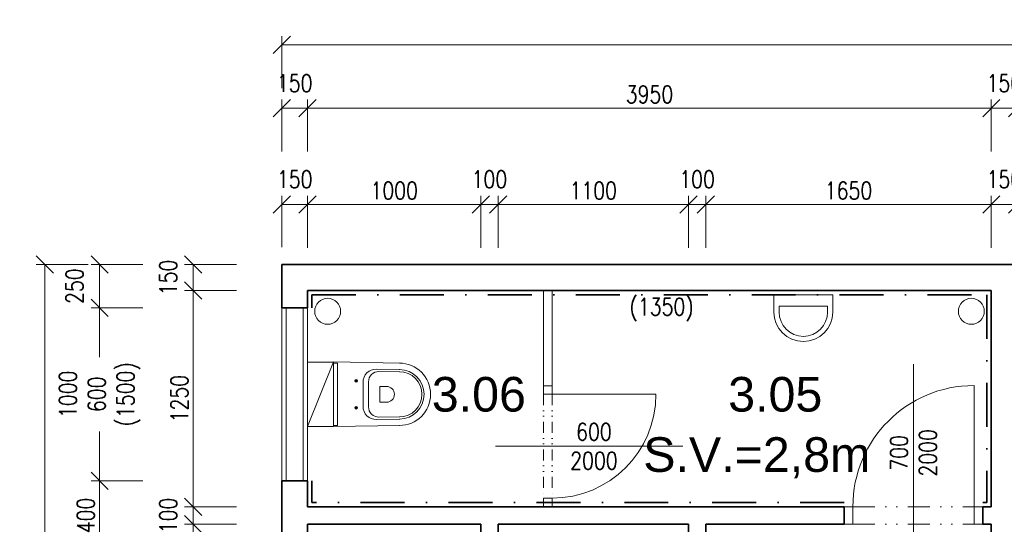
# Model space of a CAD drawing. Header units: millimetres. Extents: x -485339 to 286898, y -1189934 to 1602269.
# Tile 146 of 230: x -76119 to -70430, y -685970 to -683055. Entities that reach past the tile are written whole.
import ezdxf

# ---------------------------------------------------------------- set-up
doc = ezdxf.new("R2010")
doc.units = ezdxf.units.MM
doc.header["$LTSCALE"] = 10
doc.linetypes.add('DASHDOT', pattern=[25.4, 12.7, -6.35, 0, -6.35])
doc.linetypes.add('DĚLICÍ2', pattern=[15.875, 6.35, -3.175, 0, -3.175, 0, -3.175])
doc.layers.get('Defpoints').update_dxf_attribs({"lineweight": 0})
for name, color, linetype, lineweight, true_color in [('BOUR_DVEŘE', 7, 'Continuous', 18, 0x4ccd32), ('BOUR_ker.obklad', 7, 'DASHDOT', 35, 0x4ccd32), ('BOUR_zařizováky', 7, 'Continuous', 18, 0x4ccd32), ('BOURÁNÍ_POPIS', 7, 'Continuous', 18, 0x4ccd32)]:
    doc.layers.add(name, color=color, linetype=linetype, lineweight=lineweight, true_color=true_color)
for name, color, linetype, lineweight in [('St__otvory_dveře', 40, 'Continuous', 18), ('St_kóty', 132, 'Continuous', 18), ('St_otvory_okna', 40, 'Continuous', 18), ('St_plocha_místnosti', 250, 'Continuous', 18), ('St_popis_otvory', 40, 'Continuous', 18), ('St_zařizovací předměty', 252, 'Continuous', 18), ('St_čáry_obrys', 5, 'Continuous', 35), ('St_čáry_plné', 250, 'Continuous', 18), ('ZTI_ST_kanalda', 234, 'Continuous', 18)]:
    doc.layers.add(name, color=color, linetype=linetype, lineweight=lineweight)
doc.styles.add('Andy', font='arial.ttf')
doc.styles.get("Standard").update_dxf_attribs({"font": 'simplex.shx', "width": 0.8})
doc.dimstyles.new('stavebníM50 vnitřní', dxfattribs={"dimtxt": 100, "dimasz": 100, "dimexe": 50, "dimexo": 100, "dimgap": 30, "dimtad": 1, "dimdec": 0, "dimtxsty": 'Standard', "dimblk": 'OBLIQUE', "dimcen": 2.5, "dimclrd": 256, "dimclre": 256, "dimclrt": 256, "dimadec": 0, "dimazin": 0, "dimtfac": 1, "dimtdec": 0, "dimtmove": 2, "dimatfit": 2, "dimldrblk": 'OBLIQUE', "dimfxl": 250, "dimfxlon": 1, "dimlwd": -1, "dimlwe": -1, "dimarcsym": 0})

# ---------------------------------------------------------------- blocks, each defined once
blk = doc.blocks.new('G$C8BC53E9E')
at = {"layer": 'St__otvory_dveře', "color": 0, "ltscale": 2}
for points in [[(50, 0), (0, 0)], [(1250, 0), (650, 0)], [(50, -50), (0, -50)], [(1250, -50), (650, -50)], [(650, -50), (650, -650)]]:
    blk.add_lwpolyline(points, dxfattribs=at)
for points in [[(0, -50), (50, -50), (50, 0), (0, 0)], [(650, -50), (700, -50), (700, 0), (650, 0)]]:
    blk.add_lwpolyline(points, close=True, dxfattribs=at)
at = {"layer": 'St__otvory_dveře', "color": 0, "linetype": 'DĚLICÍ2'}
for points in [[(650, 0), (50, 0)], [(650, -50), (50, -50)]]:
    blk.add_lwpolyline(points, dxfattribs=at)
at = {"layer": 'St__otvory_dveře', "color": 0, "ltscale": 2}
blk.add_arc((650, -50), 600, 180, 270, dxfattribs=at)
blk = doc.blocks.new('G$CB4A84410')
at = {"layer": 'St__otvory_dveře', "ltscale": 2}
for points in [[(100, -50), (100, 0), (0, 0), (0, -50)], [(100.8, -800), (100.8, -750), (0.8, -750), (0.8, -800)]]:
    blk.add_lwpolyline(points, close=True, dxfattribs=at)
at = {"layer": 'St__otvory_dveře', "linetype": 'DĚLICÍ2', "ltscale": 2}
for points in [[(0, -50), (0.8, -750)], [(100, -50), (100.8, -750)]]:
    blk.add_lwpolyline(points, dxfattribs=at)
at = {"layer": 'St__otvory_dveře', "color": 0, "ltscale": 2}
blk.add_lwpolyline([(100.8, -750), (800.8, -750)], dxfattribs=at)
blk.add_arc((100.8, -750), 700, 0, 90, dxfattribs=at)
blk = doc.blocks.new('A$C013A1A01')
at = {"layer": 'St_zařizovací předměty', "color": 0}
for p, q in [((0, 560), (6.8, 176.7)), ((373.6, 560), (0, 560)), ((6.5, 560.1), (6.9, 537)), ((366.7, 537), (6.9, 537)), ((367.1, 560.1), (366.7, 537)), ((373.6, 560), (366.8, 176.7)), ((101.8, 430), (116.8, 430)), ((109.3, 437.5), (109.3, 422.5)), ((271.8, 430), (256.8, 430)), ((264.3, 437.5), (264.3, 422.5)), ((186.8, 358.5), (115.3, 358.5)), ((186.8, 390), (117.3, 390)), ((186.8, 390), (256.3, 390)), ((186.8, 358.5), (258.3, 358.5)), ((41.4, 312.6), (43.8, 177.4)), ((55.3, 298), (56.4, 177.6)), ((141.4, 291.1), (141.4, 254.2)), ((186.8, 292.1), (142.4, 292.1)), ((186.8, 292.1), (231.2, 292.1)), ((232.2, 291.1), (232.2, 254.2)), ((318.3, 298), (317.2, 177.6)), ((332.3, 312.6), (329.8, 177.4))]:
    blk.add_line(p, q, dxfattribs=at)
blk.add_lwpolyline([(1.8, 560), (371.8, 560), (371.8, 710), (1.8, 710)], close=True, dxfattribs=at)
blk.add_lwpolyline([(1.8, 710), (373.6, 560)], dxfattribs=at)
for centre in [(109.3, 430), (264.3, 430)]:
    blk.add_circle(centre, 7.5, dxfattribs=at)
for centre, radius, start, end in [((117.3, 314), 76, 90, 181.0487), ((115.3, 298.5), 60, 90, 180.5216), ((256.3, 314), 76, 358.9513, 90), ((258.3, 298.5), 60, 359.4784, 90), ((142.4, 291.1), 1, 90, 180), ((231.2, 291.1), 1, 0, 90), ((186.8, 254.2), 45.4, 180, 270), ((186.8, 254.2), 45.4, 270, 0), ((186.8, 180), 180, 180, 270), ((186.8, 180), 143, 180, 270), ((186.8, 180), 130.4, 180, 270), ((186.8, 180), 143, 270, 0), ((186.8, 180), 130.4, 270, 0), ((186.8, 180), 180, 270, 0)]:
    blk.add_arc(centre, radius, start, end, dxfattribs=at)
blk = doc.blocks.new('G$CC4854C91')
at = {"layer": 'St_zařizovací předměty', "color": 0, "ltscale": 2}
for points in [[(-170, 100), (-170, 0), (170, 0), (170, 100)], [(-140, 100), (-140, 66.3), (140, 66.3), (140, 100)]]:
    blk.add_lwpolyline(points, dxfattribs=at)
for radius in [170, 140]:
    blk.add_arc((0, 100), radius, 0, 180, dxfattribs=at)
blk = doc.blocks.new('_OBLIQUE')
at = {"color": 0, "linetype": 'ByBlock'}
blk.add_line((-0.5, -0.5), (0.5, 0.5), dxfattribs=at)
blk = doc.blocks.new('*D5123')
at = {"layer": 'Defpoints', "color": 0}
for p in [(-74454.9, -683566.3), (-74604.9, -684072), (-74454.9, -684222)]:
    blk.add_point(p, dxfattribs=at)
at = {"layer": 'St_kóty'}
for p, q in [((-74604.9, -683816.3), (-74604.9, -683516.3)), ((-74454.9, -683816.3), (-74454.9, -683516.3)), ((-74604.9, -683566.3), (-74454.9, -683566.3))]:
    blk.add_line(p, q, dxfattribs=at)
at = {"layer": 'St_kóty', "linetype": 'ByBlock', "xscale": 100, "yscale": 100, "zscale": 100, "rotation": 180}
blk.add_blockref('_OBLIQUE', (-74604.9, -683566.3), dxfattribs=at)
at = {"layer": 'St_kóty', "linetype": 'ByBlock', "xscale": 100, "yscale": 100, "zscale": 100}
blk.add_blockref('_OBLIQUE', (-74454.9, -683566.3), dxfattribs=at)
at = {"layer": 'St_kóty', "insert": (-74529.9, -683421.3), "char_height": 100, "attachment_point": 5}
blk.add_mtext('150', dxfattribs=at)
blk = doc.blocks.new('*D5124')
at = {"layer": 'Defpoints', "color": 0}
for p in [(-70504.9, -683566.3), (-74454.9, -684222), (-70504.9, -684222)]:
    blk.add_point(p, dxfattribs=at)
at = {"layer": 'St_kóty'}
for p, q in [((-74454.9, -683816.3), (-74454.9, -683516.3)), ((-70504.9, -683816.3), (-70504.9, -683516.3)), ((-74454.9, -683566.3), (-70504.9, -683566.3))]:
    blk.add_line(p, q, dxfattribs=at)
at = {"layer": 'St_kóty', "linetype": 'ByBlock', "xscale": 100, "yscale": 100, "zscale": 100, "rotation": 180}
blk.add_blockref('_OBLIQUE', (-74454.9, -683566.3), dxfattribs=at)
at = {"layer": 'St_kóty', "linetype": 'ByBlock', "xscale": 100, "yscale": 100, "zscale": 100}
blk.add_blockref('_OBLIQUE', (-70504.9, -683566.3), dxfattribs=at)
at = {"layer": 'St_kóty', "insert": (-72479.9, -683486.3), "char_height": 100, "attachment_point": 5}
blk.add_mtext('3950', dxfattribs=at)
blk = doc.blocks.new('*D5125')
at = {"layer": 'Defpoints', "color": 0}
for p in [(-70354.9, -683566.3), (-70504.9, -684222), (-70354.9, -684222)]:
    blk.add_point(p, dxfattribs=at)
at = {"layer": 'St_kóty'}
for p, q in [((-70504.9, -683816.3), (-70504.9, -683516.3)), ((-70354.9, -683816.3), (-70354.9, -683516.3)), ((-70504.9, -683566.3), (-70354.9, -683566.3))]:
    blk.add_line(p, q, dxfattribs=at)
at = {"layer": 'St_kóty', "linetype": 'ByBlock', "xscale": 100, "yscale": 100, "zscale": 100, "rotation": 180}
blk.add_blockref('_OBLIQUE', (-70504.9, -683566.3), dxfattribs=at)
at = {"layer": 'St_kóty', "linetype": 'ByBlock', "xscale": 100, "yscale": 100, "zscale": 100}
blk.add_blockref('_OBLIQUE', (-70354.9, -683566.3), dxfattribs=at)
at = {"layer": 'St_kóty', "insert": (-70429.9, -683421.3), "char_height": 100, "attachment_point": 5}
blk.add_mtext('150', dxfattribs=at)
blk = doc.blocks.new('*D5132')
at = {"layer": 'Defpoints', "color": 0}
for p in [(-74604.9, -684468.8), (-75656.6, -684718.8), (-74604.9, -684718.8)]:
    blk.add_point(p, dxfattribs=at)
at = {"layer": 'St_kóty'}
for p, q in [((-75406.6, -684468.8), (-75706.6, -684468.8)), ((-75656.6, -684468.8), (-75656.6, -684718.8)), ((-75406.6, -684718.8), (-75706.6, -684718.8))]:
    blk.add_line(p, q, dxfattribs=at)
at = {"layer": 'St_kóty', "linetype": 'ByBlock', "xscale": 100, "yscale": 100, "zscale": 100}
for p, rotation in [((-75656.6, -684468.8), 90), ((-75656.6, -684718.8), 270)]:
    blk.add_blockref('_OBLIQUE', p, dxfattribs=dict(at, rotation=rotation))
at = {"layer": 'St_kóty', "insert": (-75801.6, -684593.8), "char_height": 100, "attachment_point": 5, "rotation": 90}
blk.add_mtext('250', dxfattribs=at)
blk = doc.blocks.new('*D5133')
at = {"layer": 'Defpoints', "color": 0}
for p in [(-74604.9, -684718.8), (-75656.6, -685718.8), (-74604.9, -685718.8)]:
    blk.add_point(p, dxfattribs=at)
at = {"layer": 'St_kóty'}
for p, q in [((-75406.6, -684718.8), (-75706.6, -684718.8)), ((-75656.6, -684718.8), (-75656.6, -685004)), ((-75656.6, -685718.8), (-75656.6, -685433.6)), ((-75406.6, -685718.8), (-75706.6, -685718.8))]:
    blk.add_line(p, q, dxfattribs=at)
at = {"layer": 'St_kóty', "linetype": 'ByBlock', "xscale": 100, "yscale": 100, "zscale": 100}
for p, rotation in [((-75656.6, -684718.8), 90), ((-75656.6, -685718.8), 270)]:
    blk.add_blockref('_OBLIQUE', p, dxfattribs=dict(at, rotation=rotation))
at = {"layer": 'St_kóty', "insert": (-75656.6, -685218.8), "char_height": 100, "attachment_point": 5, "rotation": 90}
blk.add_mtext('1000\\P600\\P(1500)', dxfattribs=at)
blk = doc.blocks.new('*D5134')
at = {"layer": 'Defpoints', "color": 0}
for p in [(-74604.9, -685718.8), (-75656.6, -686118.8), (-74604.9, -686118.8)]:
    blk.add_point(p, dxfattribs=at)
at = {"layer": 'St_kóty'}
for p, q in [((-75406.6, -685718.8), (-75706.6, -685718.8)), ((-75656.6, -685718.8), (-75656.6, -686118.8)), ((-75406.6, -686118.8), (-75706.6, -686118.8))]:
    blk.add_line(p, q, dxfattribs=at)
at = {"layer": 'St_kóty', "linetype": 'ByBlock', "xscale": 100, "yscale": 100, "zscale": 100}
for p, rotation in [((-75656.6, -685718.8), 90), ((-75656.6, -686118.8), 270)]:
    blk.add_blockref('_OBLIQUE', p, dxfattribs=dict(at, rotation=rotation))
at = {"layer": 'St_kóty', "insert": (-75736.6, -685918.8), "char_height": 100, "attachment_point": 5, "rotation": 90}
blk.add_mtext('400', dxfattribs=at)
blk = doc.blocks.new('*D5142')
at = {"layer": 'Defpoints', "color": 0}
for p in [(-74454.9, -684121.7), (-74604.9, -684468.8), (-74454.9, -684618.8)]:
    blk.add_point(p, dxfattribs=at)
at = {"layer": 'St_kóty'}
for p, q in [((-74604.9, -684368.8), (-74604.9, -684071.7)), ((-74604.9, -684121.7), (-74454.9, -684121.7)), ((-74454.9, -684371.7), (-74454.9, -684071.7))]:
    blk.add_line(p, q, dxfattribs=at)
at = {"layer": 'St_kóty', "linetype": 'ByBlock', "xscale": 100, "yscale": 100, "zscale": 100, "rotation": 180}
blk.add_blockref('_OBLIQUE', (-74604.9, -684121.7), dxfattribs=at)
at = {"layer": 'St_kóty', "linetype": 'ByBlock', "xscale": 100, "yscale": 100, "zscale": 100}
blk.add_blockref('_OBLIQUE', (-74454.9, -684121.7), dxfattribs=at)
at = {"layer": 'St_kóty', "insert": (-74529.9, -683976.7), "char_height": 100, "attachment_point": 5}
blk.add_mtext('150', dxfattribs=at)
blk = doc.blocks.new('*D5143')
at = {"layer": 'Defpoints', "color": 0}
for p in [(-73454.9, -684121.7), (-74454.9, -684618.8), (-73454.9, -685968.8)]:
    blk.add_point(p, dxfattribs=at)
at = {"layer": 'St_kóty'}
for p, q in [((-74454.9, -684371.7), (-74454.9, -684071.7)), ((-74454.9, -684121.7), (-73454.9, -684121.7)), ((-73454.9, -684371.7), (-73454.9, -684071.7))]:
    blk.add_line(p, q, dxfattribs=at)
at = {"layer": 'St_kóty', "linetype": 'ByBlock', "xscale": 100, "yscale": 100, "zscale": 100, "rotation": 180}
blk.add_blockref('_OBLIQUE', (-74454.9, -684121.7), dxfattribs=at)
at = {"layer": 'St_kóty', "linetype": 'ByBlock', "xscale": 100, "yscale": 100, "zscale": 100}
blk.add_blockref('_OBLIQUE', (-73454.9, -684121.7), dxfattribs=at)
at = {"layer": 'St_kóty', "insert": (-73954.9, -684041.7), "char_height": 100, "attachment_point": 5}
blk.add_mtext('1000', dxfattribs=at)
blk = doc.blocks.new('*D5144')
at = {"layer": 'Defpoints', "color": 0}
for p in [(-73354.9, -684121.7), (-73454.9, -685968.8), (-73354.9, -685968.8)]:
    blk.add_point(p, dxfattribs=at)
at = {"layer": 'St_kóty'}
for p, q in [((-73454.9, -684371.7), (-73454.9, -684071.7)), ((-73454.9, -684121.7), (-73354.9, -684121.7)), ((-73354.9, -684371.7), (-73354.9, -684071.7))]:
    blk.add_line(p, q, dxfattribs=at)
at = {"layer": 'St_kóty', "linetype": 'ByBlock', "xscale": 100, "yscale": 100, "zscale": 100, "rotation": 180}
blk.add_blockref('_OBLIQUE', (-73454.9, -684121.7), dxfattribs=at)
at = {"layer": 'St_kóty', "linetype": 'ByBlock', "xscale": 100, "yscale": 100, "zscale": 100}
blk.add_blockref('_OBLIQUE', (-73354.9, -684121.7), dxfattribs=at)
at = {"layer": 'St_kóty', "insert": (-73404.9, -683976.7), "char_height": 100, "attachment_point": 5}
blk.add_mtext('100', dxfattribs=at)
blk = doc.blocks.new('*D5145')
at = {"layer": 'Defpoints', "color": 0}
for p in [(-72254.9, -684121.7), (-73354.9, -685968.8), (-72254.9, -685968.8)]:
    blk.add_point(p, dxfattribs=at)
at = {"layer": 'St_kóty'}
for p, q in [((-73354.9, -684371.7), (-73354.9, -684071.7)), ((-73354.9, -684121.7), (-72254.9, -684121.7)), ((-72254.9, -684371.7), (-72254.9, -684071.7))]:
    blk.add_line(p, q, dxfattribs=at)
at = {"layer": 'St_kóty', "linetype": 'ByBlock', "xscale": 100, "yscale": 100, "zscale": 100, "rotation": 180}
blk.add_blockref('_OBLIQUE', (-73354.9, -684121.7), dxfattribs=at)
at = {"layer": 'St_kóty', "linetype": 'ByBlock', "xscale": 100, "yscale": 100, "zscale": 100}
blk.add_blockref('_OBLIQUE', (-72254.9, -684121.7), dxfattribs=at)
at = {"layer": 'St_kóty', "insert": (-72804.9, -684041.7), "char_height": 100, "attachment_point": 5}
blk.add_mtext('1100', dxfattribs=at)
blk = doc.blocks.new('*D5146')
at = {"layer": 'Defpoints', "color": 0}
for p in [(-72154.9, -684121.7), (-72254.9, -685968.8), (-72154.9, -685968.8)]:
    blk.add_point(p, dxfattribs=at)
at = {"layer": 'St_kóty'}
for p, q in [((-72254.9, -684371.7), (-72254.9, -684071.7)), ((-72254.9, -684121.7), (-72154.9, -684121.7)), ((-72154.9, -684371.7), (-72154.9, -684071.7))]:
    blk.add_line(p, q, dxfattribs=at)
at = {"layer": 'St_kóty', "linetype": 'ByBlock', "xscale": 100, "yscale": 100, "zscale": 100, "rotation": 180}
blk.add_blockref('_OBLIQUE', (-72254.9, -684121.7), dxfattribs=at)
at = {"layer": 'St_kóty', "linetype": 'ByBlock', "xscale": 100, "yscale": 100, "zscale": 100}
blk.add_blockref('_OBLIQUE', (-72154.9, -684121.7), dxfattribs=at)
at = {"layer": 'St_kóty', "insert": (-72204.9, -683976.7), "char_height": 100, "attachment_point": 5}
blk.add_mtext('100', dxfattribs=at)
blk = doc.blocks.new('*D5147')
at = {"layer": 'Defpoints', "color": 0}
for p in [(-70504.9, -684121.7), (-72154.9, -685968.8), (-70504.9, -685968.8)]:
    blk.add_point(p, dxfattribs=at)
at = {"layer": 'St_kóty'}
for p, q in [((-72154.9, -684371.7), (-72154.9, -684071.7)), ((-72154.9, -684121.7), (-70504.9, -684121.7)), ((-70504.9, -684371.7), (-70504.9, -684071.7))]:
    blk.add_line(p, q, dxfattribs=at)
at = {"layer": 'St_kóty', "linetype": 'ByBlock', "xscale": 100, "yscale": 100, "zscale": 100, "rotation": 180}
blk.add_blockref('_OBLIQUE', (-72154.9, -684121.7), dxfattribs=at)
at = {"layer": 'St_kóty', "linetype": 'ByBlock', "xscale": 100, "yscale": 100, "zscale": 100}
blk.add_blockref('_OBLIQUE', (-70504.9, -684121.7), dxfattribs=at)
at = {"layer": 'St_kóty', "insert": (-71329.9, -684041.7), "char_height": 100, "attachment_point": 5}
blk.add_mtext('1650', dxfattribs=at)
blk = doc.blocks.new('*D5148')
at = {"layer": 'Defpoints', "color": 0}
for p in [(-70354.9, -684121.7), (-70504.9, -685968.8), (-70354.9, -685968.8)]:
    blk.add_point(p, dxfattribs=at)
at = {"layer": 'St_kóty'}
for p, q in [((-70504.9, -684371.7), (-70504.9, -684071.7)), ((-70504.9, -684121.7), (-70354.9, -684121.7)), ((-70354.9, -684371.7), (-70354.9, -684071.7))]:
    blk.add_line(p, q, dxfattribs=at)
at = {"layer": 'St_kóty', "linetype": 'ByBlock', "xscale": 100, "yscale": 100, "zscale": 100, "rotation": 180}
blk.add_blockref('_OBLIQUE', (-70504.9, -684121.7), dxfattribs=at)
at = {"layer": 'St_kóty', "linetype": 'ByBlock', "xscale": 100, "yscale": 100, "zscale": 100}
blk.add_blockref('_OBLIQUE', (-70354.9, -684121.7), dxfattribs=at)
at = {"layer": 'St_kóty', "insert": (-70429.9, -683976.7), "char_height": 100, "attachment_point": 5}
blk.add_mtext('150', dxfattribs=at)
blk = doc.blocks.new('*D5149')
at = {"layer": 'Defpoints', "color": 0}
for p in [(-70504.9, -685968.8), (-70954.9, -686125.3), (-70504.9, -686372.1)]:
    blk.add_point(p, dxfattribs=at)
at = {"layer": 'St_kóty'}
for p, q in [((-70504.9, -686122.1), (-70504.9, -686422.1)), ((-70954.9, -686225.3), (-70954.9, -686422.1)), ((-70954.9, -686372.1), (-70504.9, -686372.1))]:
    blk.add_line(p, q, dxfattribs=at)
at = {"layer": 'St_kóty', "linetype": 'ByBlock', "xscale": 100, "yscale": 100, "zscale": 100, "rotation": 180}
blk.add_blockref('_OBLIQUE', (-70954.9, -686372.1), dxfattribs=at)
at = {"layer": 'St_kóty', "linetype": 'ByBlock', "xscale": 100, "yscale": 100, "zscale": 100}
blk.add_blockref('_OBLIQUE', (-70504.9, -686372.1), dxfattribs=at)
at = {"layer": 'St_kóty', "insert": (-70729.9, -686292.1), "char_height": 100, "attachment_point": 5}
blk.add_mtext('450', dxfattribs=at)
blk = doc.blocks.new('*D5155')
at = {"layer": 'Defpoints', "color": 0}
for p in [(-74604.9, -684468.8), (-75115.5, -684618.8), (-74454.9, -684618.8)]:
    blk.add_point(p, dxfattribs=at)
at = {"layer": 'St_kóty'}
for p, q in [((-74865.5, -684468.8), (-75165.5, -684468.8)), ((-75115.5, -684468.8), (-75115.5, -684618.8)), ((-74865.5, -684618.8), (-75165.5, -684618.8))]:
    blk.add_line(p, q, dxfattribs=at)
at = {"layer": 'St_kóty', "linetype": 'ByBlock', "xscale": 100, "yscale": 100, "zscale": 100}
for p, rotation in [((-75115.5, -684468.8), 90), ((-75115.5, -684618.8), 270)]:
    blk.add_blockref('_OBLIQUE', p, dxfattribs=dict(at, rotation=rotation))
at = {"layer": 'St_kóty', "insert": (-75260.5, -684543.8), "char_height": 100, "attachment_point": 5, "rotation": 90}
blk.add_mtext('150', dxfattribs=at)
blk = doc.blocks.new('*D5156')
at = {"layer": 'Defpoints', "color": 0}
for p in [(-74454.9, -684618.8), (-75115.5, -685868.8), (-74454.9, -685868.8)]:
    blk.add_point(p, dxfattribs=at)
at = {"layer": 'St_kóty'}
for p, q in [((-74865.5, -684618.8), (-75165.5, -684618.8)), ((-75115.5, -684618.8), (-75115.5, -685868.8)), ((-74865.5, -685868.8), (-75165.5, -685868.8))]:
    blk.add_line(p, q, dxfattribs=at)
at = {"layer": 'St_kóty', "linetype": 'ByBlock', "xscale": 100, "yscale": 100, "zscale": 100}
for p, rotation in [((-75115.5, -684618.8), 90), ((-75115.5, -685868.8), 270)]:
    blk.add_blockref('_OBLIQUE', p, dxfattribs=dict(at, rotation=rotation))
at = {"layer": 'St_kóty', "insert": (-75195.5, -685243.8), "char_height": 100, "attachment_point": 5, "rotation": 90}
blk.add_mtext('1250', dxfattribs=at)
blk = doc.blocks.new('*D5157')
at = {"layer": 'Defpoints', "color": 0}
for p in [(-74454.9, -685868.8), (-75115.5, -685968.8), (-74454.9, -685968.8)]:
    blk.add_point(p, dxfattribs=at)
at = {"layer": 'St_kóty'}
for p, q in [((-74865.5, -685868.8), (-75165.5, -685868.8)), ((-75115.5, -685868.8), (-75115.5, -685968.8)), ((-74865.5, -685968.8), (-75165.5, -685968.8))]:
    blk.add_line(p, q, dxfattribs=at)
at = {"layer": 'St_kóty', "linetype": 'ByBlock', "xscale": 100, "yscale": 100, "zscale": 100}
for p, rotation in [((-75115.5, -685868.8), 90), ((-75115.5, -685968.8), 270)]:
    blk.add_blockref('_OBLIQUE', p, dxfattribs=dict(at, rotation=rotation))
at = {"layer": 'St_kóty', "insert": (-75260.5, -685918.8), "char_height": 100, "attachment_point": 5, "rotation": 90}
blk.add_mtext('100', dxfattribs=at)
blk = doc.blocks.new('*D5158')
at = {"layer": 'Defpoints', "color": 0}
for p in [(-74454.9, -685968.8), (-75115.5, -687798.8), (-74454.9, -687798.8)]:
    blk.add_point(p, dxfattribs=at)
at = {"layer": 'St_kóty'}
for p, q in [((-74865.5, -685968.8), (-75165.5, -685968.8)), ((-75115.5, -685968.8), (-75115.5, -687798.8)), ((-74865.5, -687798.8), (-75165.5, -687798.8))]:
    blk.add_line(p, q, dxfattribs=at)
at = {"layer": 'St_kóty', "linetype": 'ByBlock', "xscale": 100, "yscale": 100, "zscale": 100}
for p, rotation in [((-75115.5, -685968.8), 90), ((-75115.5, -687798.8), 270)]:
    blk.add_blockref('_OBLIQUE', p, dxfattribs=dict(at, rotation=rotation))
at = {"layer": 'St_kóty', "insert": (-75195.5, -686883.8), "char_height": 100, "attachment_point": 5, "rotation": 90}
blk.add_mtext('1830', dxfattribs=at)
blk = doc.blocks.new('*D5162')
at = {"layer": 'Defpoints', "color": 0}
for p in [(-74604.9, -684468.8), (-75973, -693448.8), (-74604.9, -693448.8)]:
    blk.add_point(p, dxfattribs=at)
at = {"layer": 'St_kóty'}
for p, q in [((-75723, -684468.8), (-76023, -684468.8)), ((-75973, -684468.8), (-75973, -693448.8)), ((-75723, -693448.8), (-76023, -693448.8))]:
    blk.add_line(p, q, dxfattribs=at)
at = {"layer": 'St_kóty', "linetype": 'ByBlock', "xscale": 100, "yscale": 100, "zscale": 100}
for p, rotation in [((-75973, -684468.8), 90), ((-75973, -693448.8), 270)]:
    blk.add_blockref('_OBLIQUE', p, dxfattribs=dict(at, rotation=rotation))
at = {"layer": 'St_kóty', "insert": (-76053, -688958.8), "char_height": 100, "attachment_point": 5, "rotation": 90}
blk.add_mtext('8980', dxfattribs=at)
blk = doc.blocks.new('*D5244')
at = {"layer": 'Defpoints', "color": 0}
for p in [(-59724.9, -683200.2), (-74604.9, -684468.8), (-59724.9, -684468.8)]:
    blk.add_point(p, dxfattribs=at)
at = {"layer": 'St_kóty'}
for p, q in [((-74604.9, -683450.2), (-74604.9, -683150.2)), ((-59724.9, -683450.2), (-59724.9, -683150.2)), ((-74604.9, -683200.2), (-59724.9, -683200.2))]:
    blk.add_line(p, q, dxfattribs=at)
at = {"layer": 'St_kóty', "linetype": 'ByBlock', "xscale": 100, "yscale": 100, "zscale": 100, "rotation": 180}
blk.add_blockref('_OBLIQUE', (-74604.9, -683200.2), dxfattribs=at)
at = {"layer": 'St_kóty', "linetype": 'ByBlock', "xscale": 100, "yscale": 100, "zscale": 100}
blk.add_blockref('_OBLIQUE', (-59724.9, -683200.2), dxfattribs=at)
at = {"layer": 'St_kóty', "insert": (-67164.9, -683120.2), "char_height": 100, "attachment_point": 5}
blk.add_mtext('14880', dxfattribs=at)

msp = doc.modelspace()

# ---------------------------------------------------------------- linework, layer by layer
at = {"layer": 'BOUR_ker.obklad', "ltscale": 2}
for points in [[(-74429.9, -684718.8), (-74429.9, -684643.8), (-70529.9, -684643.8), (-70529.9, -685843.8), (-70554.9, -685843.8)], [(-71354.9, -685843.8), (-74429.9, -685843.8), (-74429.9, -685718.8)]]:
    msp.add_lwpolyline(points, dxfattribs=at)
at = {"layer": 'St__otvory_dveře', "ltscale": 2}
msp.add_lwpolyline([(-73042.9, -685818.8), (-73042.9, -685868.8)], dxfattribs=at)
msp.add_lwpolyline([(-73042.9, -685868.8), (-73042.9, -685868.8), (-73092.9, -685868.8), (-73092.9, -685868.8)], close=True, dxfattribs=at)
msp.add_lwpolyline([(-73042.9, -685868.8), (-73042.9, -685868.8), (-73092.9, -685868.8), (-73092.9, -685868.8)], close=True, dxfattribs=at)
at = {"layer": 'St_otvory_okna', "ltscale": 2}
for points in [[(-74579.9, -685718.8), (-74579.9, -684718.8)], [(-74479.9, -685718.8), (-74479.9, -684718.8)]]:
    msp.add_lwpolyline(points, dxfattribs=at)
at = {"layer": 'St_popis_otvory'}
for points in [[(-70954.9, -686125.3), (-70954.9, -685044)], [(-73369.3, -685518.8), (-72288, -685518.8)]]:
    msp.add_lwpolyline(points, dxfattribs=at)
at = {"layer": 'St_čáry_obrys', "ltscale": 2}
for points in [[(-74604.9, -684468.8), (-74604.9, -684718.8)], [(-59774.9, -684468.8), (-74604.9, -684468.8)], [(-74454.9, -684618.8), (-74454.9, -684718.8)], [(-70504.9, -684618.8), (-74454.9, -684618.8)], [(-70504.9, -684618.8), (-70504.9, -685868.8)], [(-74454.9, -684718.8), (-74604.9, -684718.8)], [(-74604.9, -685718.8), (-74604.9, -686118.8)], [(-74454.9, -685718.8), (-74604.9, -685718.8)], [(-74454.9, -685718.8), (-74454.9, -685868.8)], [(-71354.9, -685868.8), (-74454.9, -685868.8)], [(-71354.9, -685968.8), (-71354.9, -685868.8)], [(-70504.9, -685868.8), (-70554.9, -685868.8)], [(-70554.9, -685968.8), (-70554.9, -685868.8)], [(-74454.9, -685968.8), (-74454.9, -686118.8)], [(-73454.9, -685968.8), (-74454.9, -685968.8)], [(-73454.9, -685968.8), (-73454.9, -686948.8)], [(-73354.9, -685968.8), (-73354.9, -686948.8)], [(-72254.9, -685968.8), (-73354.9, -685968.8)], [(-72254.9, -685968.8), (-72254.9, -687798.8)], [(-72154.9, -685968.8), (-72154.9, -687798.8)], [(-71354.9, -685968.8), (-72154.9, -685968.8)], [(-70504.9, -685968.8), (-70554.9, -685968.8)], [(-70504.9, -685968.8), (-70504.9, -687798.8)]]:
    msp.add_lwpolyline(points, dxfattribs=at)
at = {"layer": 'St_čáry_plné', "ltscale": 2}
for points in [[(-74604.9, -685718.8), (-74604.9, -684718.8)], [(-74454.9, -684718.8), (-74454.9, -685718.8)]]:
    msp.add_lwpolyline(points, dxfattribs=at)
at = {"layer": 'ZTI_ST_kanalda', "ltscale": 2}
for centre in [(-74339.2, -684739.2), (-70620.5, -684739.2)]:
    msp.add_circle(centre, 75, dxfattribs=at)

# ---------------------------------------------------------------- block references
at = {"layer": 'BOUR_DVEŘE', "ltscale": 2, "rotation": 90}
for name, p in [('G$C8BC53E9E', (-73092.9, -685868.8)), ('G$CB4A84410', (-71354.9, -685968.8))]:
    msp.add_blockref(name, p, dxfattribs=at)
at = {"layer": 'BOUR_zařizováky', "ltscale": 0.5}
for name, p, rotation in [('G$CC4854C91', (-71591, -684643.8), 180), ('A$C013A1A01', (-73744.9, -685405.6), 90)]:
    msp.add_blockref(name, p, dxfattribs=dict(at, rotation=rotation))

# ---------------------------------------------------------------- texts
at = {"layer": 'BOURÁNÍ_POPIS', "width": 0.8}
msp.add_text('(1350)', height=100, dxfattribs=at).set_placement((-72595.1, -684763.1))
at = {"layer": 'St_plocha_místnosti', "ltscale": 2, "style": 'Andy'}
for s, p in [('3.06', (-73737.5, -685318.5)), ('3.05', (-72025.1, -685318.5)), ('S.V.=2,8m', (-72516, -685666.7))]:
    msp.add_text(s, height=200, dxfattribs=at).set_placement(p)
at = {"layer": 'St_popis_otvory', "insert": (-72800.8, -685518.8), "char_height": 100, "width": 1342.526, "attachment_point": 5}
msp.add_mtext('600\\P2000', dxfattribs=at)
at = {"layer": 'St_popis_otvory', "insert": (-70954.9, -685556.9), "char_height": 100, "width": 1342.526, "attachment_point": 5, "rotation": 90}
msp.add_mtext('700\\P2000', dxfattribs=at)

# ---------------------------------------------------------------- dimensions: what is measured, and where the dimension line sits
at = {"layer": 'St_kóty'}
for base, p1, p2, picture, middle in [((-59724.9, -683200.2), (-74604.9, -684468.8), (-59724.9, -684468.8), '*D5244', (-67164.9, -683120.2)), ((-74454.9, -683566.3), (-74604.9, -684072), (-74454.9, -684222), '*D5123', (-74529.9, -683421.3)), ((-70354.9, -683566.3), (-70504.9, -684222), (-70354.9, -684222), '*D5125', (-70429.9, -683421.3)), ((-70504.9, -683566.3), (-74454.9, -684222), (-70504.9, -684222), '*D5124', (-72479.9, -683486.3)), ((-74454.9, -684121.7), (-74604.9, -684468.8), (-74454.9, -684618.8), '*D5142', (-74529.9, -683976.7)), ((-73354.9, -684121.7), (-73454.9, -685968.8), (-73354.9, -685968.8), '*D5144', (-73404.9, -683976.7)), ((-72154.9, -684121.7), (-72254.9, -685968.8), (-72154.9, -685968.8), '*D5146', (-72204.9, -683976.7)), ((-70354.9, -684121.7), (-70504.9, -685968.8), (-70354.9, -685968.8), '*D5148', (-70429.9, -683976.7)), ((-73454.9, -684121.7), (-74454.9, -684618.8), (-73454.9, -685968.8), '*D5143', (-73954.9, -684041.7)), ((-72254.9, -684121.7), (-73354.9, -685968.8), (-72254.9, -685968.8), '*D5145', (-72804.9, -684041.7)), ((-70504.9, -684121.7), (-72154.9, -685968.8), (-70504.9, -685968.8), '*D5147', (-71329.9, -684041.7)), ((-70504.9, -686372.1), (-70954.9, -686125.3), (-70504.9, -685968.8), '*D5149', (-70729.9, -686292.1))]:
    dim = msp.add_linear_dim(base=base, p1=p1, p2=p2, dimstyle='stavebníM50 vnitřní', dxfattribs=at)
    dim.commit()
    dim.dimension.update_dxf_attribs({"geometry": picture, "text_midpoint": middle})
for base, p1, p2, picture, middle in [((-75973, -693448.8), (-74604.9, -684468.8), (-74604.9, -693448.8), '*D5162', (-76053, -688958.8)), ((-75656.6, -684718.8), (-74604.9, -684468.8), (-74604.9, -684718.8), '*D5132', (-75801.6, -684593.8)), ((-75115.5, -684618.8), (-74604.9, -684468.8), (-74454.9, -684618.8), '*D5155', (-75260.5, -684543.8)), ((-75115.5, -685868.8), (-74454.9, -684618.8), (-74454.9, -685868.8), '*D5156', (-75195.5, -685243.8)), ((-75656.6, -686118.8), (-74604.9, -685718.8), (-74604.9, -686118.8), '*D5134', (-75736.6, -685918.8)), ((-75115.5, -685968.8), (-74454.9, -685868.8), (-74454.9, -685968.8), '*D5157', (-75260.5, -685918.8)), ((-75115.5, -687798.8), (-74454.9, -685968.8), (-74454.9, -687798.8), '*D5158', (-75195.5, -686883.8))]:
    dim = msp.add_linear_dim(base=base, p1=p1, p2=p2, angle=90, dimstyle='stavebníM50 vnitřní', dxfattribs=at)
    dim.commit()
    dim.dimension.update_dxf_attribs({"geometry": picture, "text_midpoint": middle})
dim = msp.add_linear_dim(base=(-75656.6, -685718.8), p1=(-74604.9, -684718.8), p2=(-74604.9, -685718.8), angle=90, text='<>\\P600\\P(1500)', dimstyle='stavebníM50 vnitřní', override={"dimtxsty": 'Standard'}, dxfattribs=at)
dim.commit()
dim.dimension.update_dxf_attribs({"geometry": '*D5133', "text_midpoint": (-75656.6, -685218.8), "dimtype": 160})

doc.saveas('drawing.dxf')
